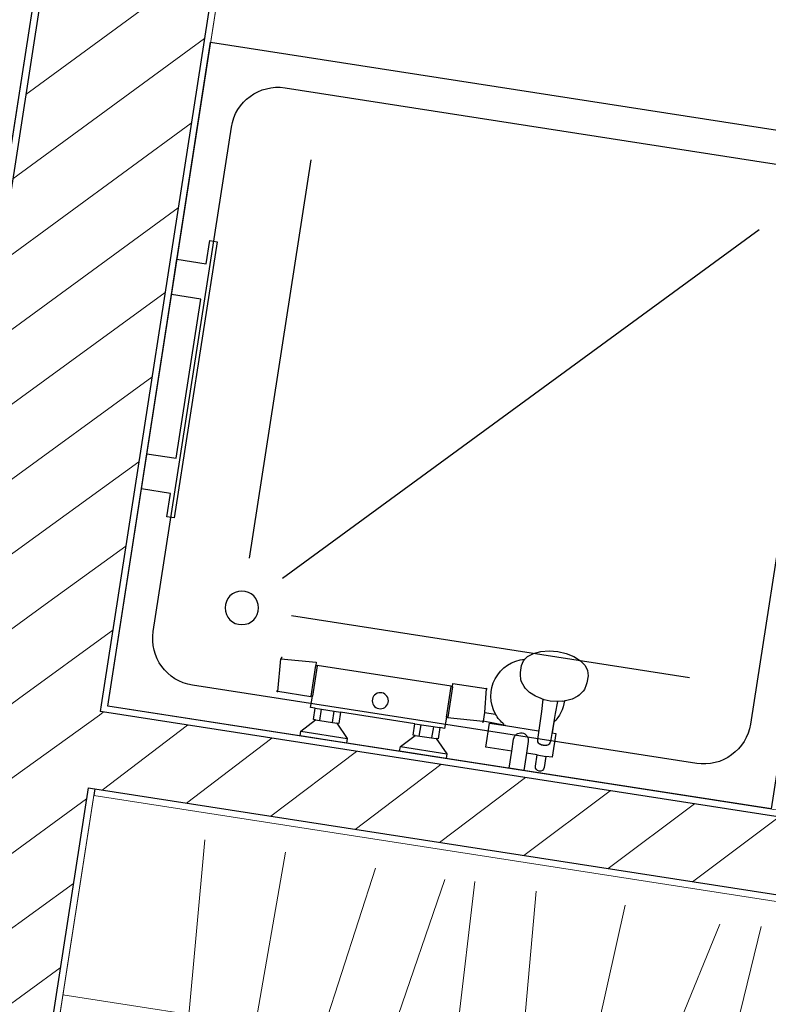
# Model space of a CAD drawing. Header units: metres. Extents: x 5509548 to 5517943, y 5680530 to 5684871.
# Tile 112 of 124: x 5516185.07 to 5516186.19, y 5683289.36 to 5683290.83. Entities that reach past the tile are written whole.
import ezdxf

# ---------------------------------------------------------------- set-up
doc = ezdxf.new("R2010")
doc.units = ezdxf.units.M
for name, color, linetype in [('Nowe_A-Meble-Kuchnia', 7, 'CONTINUOUS'), ('Nowe_A-Meble-Sypialnia', 7, 'CONTINUOUS'), ('Nowe_A-Ściany-Działowe', 7, 'CONTINUOUS'), ('Nowe_A-Ściany-Wewnętrzne', 7, 'CONTINUOUS')]:
    doc.layers.add(name, color=color, linetype=linetype)
for name, color, linetype, lineweight in [('Nowe_A-Meble-Kuchnia_Nr_pióra__22', 8, 'CONTINUOUS', 25), ('Nowe_A-Meble-Sypialnia_Nr_pióra__4', 7, 'CONTINUOUS', 13), ('Nowe_A-Ściany-Działowe_Nr_pióra__27', 7, 'CONTINUOUS', 25), ('Nowe_A-Ściany-Działowe_Nr_pióra__47', 7, 'CONTINUOUS', 15), ('Nowe_A-Ściany-Wewnętrzne_Nr_pióra__27', 7, 'CONTINUOUS', 25), ('Nowe_A-Ściany-Wewnętrzne_Nr_pióra__47', 7, 'CONTINUOUS', 15)]:
    doc.layers.add(name, color=color, linetype=linetype, lineweight=lineweight)
doc.layers.add('Nowe_A-Strefy-Parter_Nr_pióra__94', color=7, linetype='CONTINUOUS', lineweight=13, true_color=0xe4ad2c)
pattern_1 = [(45, (0, 0), (-63.63960862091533, 63.63960862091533), [])]
pattern_2 = [(0, (0, 0), (0, 86.60254037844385), [0, -50]), (0, (25, 43.30126941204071), (0, 86.60254037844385), [0, -50])]

# ---------------------------------------------------------------- blocks, each defined once
blk = doc.blocks.new('Ściana_55', base_point=(72005.07224493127, -112527.5958496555))
at = {"layer": 'Nowe_A-Ściany-Działowe', "linetype": 'Continuous', "lineweight": 0, "true_color": 0x000000}
h = blk.add_hatch(dxfattribs=at)
h.set_pattern_fill('Bloczki_ceramiczne', color=18, style=0, pattern_type=2)
h.set_pattern_definition(pattern_1)
h.paths.add_polyline_path([(72140.07224493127, -112652.5958496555), (72140.07224493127, -112537.5958496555), (72130.07224493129, -112537.5958496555), (72130.07224493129, -112652.5958496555)])
h = blk.add_hatch(dxfattribs=at)
h.set_pattern_fill('Tynk', color=18, style=0, pattern_type=2)
h.set_pattern_definition(pattern_2)
h.paths.add_polyline_path([(74540.07224493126, -112527.5958496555), (72140.07224493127, -112527.5958496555), (72140.07224493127, -112537.5958496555), (74540.07224493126, -112537.5958496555)])
h = blk.add_hatch(dxfattribs=at)
h.set_pattern_fill('Bloczki_ceramiczne', color=18, style=0, pattern_type=2)
h.set_pattern_definition(pattern_1)
h.paths.add_polyline_path([(74540.07224493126, -112537.5958496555), (72140.07224493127, -112537.5958496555), (72140.07224493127, -112652.5958496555), (74540.07224493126, -112652.5958496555)])
h = blk.add_hatch(dxfattribs=at)
h.set_pattern_fill('Tynk', color=18, style=0, pattern_type=2)
h.set_pattern_definition(pattern_2)
h.paths.add_polyline_path([(74540.07224493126, -112527.5958496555), (74540.07224493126, -112537.5958496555), (74550.07224493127, -112537.5958496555), (74550.07224493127, -112527.5958496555)])
h = blk.add_hatch(dxfattribs=at)
h.set_pattern_fill('Bloczki_ceramiczne', color=18, style=0, pattern_type=2)
h.set_pattern_definition(pattern_1)
h.paths.add_polyline_path([(74540.07224493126, -112537.5958496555), (74540.07224493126, -112652.5958496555), (74550.07224493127, -112652.5958496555), (74550.07224493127, -112537.5958496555)])
h = blk.add_hatch(dxfattribs=at)
h.set_pattern_fill('Tynk', color=18, style=0, pattern_type=2)
h.set_pattern_definition(pattern_2)
h.paths.add_polyline_path([(72140.07224493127, -112662.5958496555), (74540.07224493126, -112662.5958496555), (74540.07224493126, -112652.5958496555), (72140.07224493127, -112652.5958496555)])
at = {"layer": 'Nowe_A-Ściany-Działowe_Nr_pióra__27', "color": 7, "linetype": 'Continuous', "lineweight": 25}
for p, q in [((74540.07224493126, -112537.5958496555), (72140.07224493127, -112537.5958496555)), ((74550.07224493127, -112537.5958496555), (74540.07224493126, -112537.5958496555)), ((74550.07224493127, -112537.5958496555), (74550.07224493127, -112527.5958496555)), ((72140.07224493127, -112652.5958496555), (74540.07224493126, -112652.5958496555)), ((74540.07224493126, -112652.5958496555), (74550.07224493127, -112652.5958496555))]:
    blk.add_line(p, q, dxfattribs=at)
at = {"layer": 'Nowe_A-Ściany-Działowe_Nr_pióra__27', "color": 7, "linetype": 'Continuous', "lineweight": 25, "flags": 128}
blk.add_lwpolyline([(72140.07224493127, -112652.5958496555), (72140.07224493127, -112662.5958496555)], dxfattribs=at)
at = {"layer": 'Nowe_A-Ściany-Działowe_Nr_pióra__47', "color": 7, "linetype": 'Continuous', "lineweight": 15}
blk.add_line((74550.07224493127, -112527.5958496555), (74540.07224493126, -112527.5958496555), dxfattribs=at)
at = {"layer": 'Nowe_A-Ściany-Działowe_Nr_pióra__47', "color": 7, "linetype": 'Continuous', "lineweight": 15, "flags": 128}
for points in [[(74540.07224493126, -112527.5958496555), (72140.07224493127, -112527.5958496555)], [(72140.07224493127, -112662.5958496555), (74540.07224493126, -112662.5958496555)]]:
    blk.add_lwpolyline(points, dxfattribs=at)
at = {"layer": 'Nowe_A-Ściany-Wewnętrzne_Nr_pióra__27', "color": 7, "linetype": 'Continuous', "lineweight": 25}
for p, q in [((72140.07224493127, -112537.5958496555), (72130.07224493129, -112537.5958496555)), ((72130.07224493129, -112652.5958496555), (72140.07224493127, -112652.5958496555))]:
    blk.add_line(p, q, dxfattribs=at)
blk = doc.blocks.new('Ściana_57', base_point=(72005.07224493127, -117042.597843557))
at = {"layer": 'Nowe_A-Ściany-Wewnętrzne', "linetype": 'Continuous', "lineweight": 0, "true_color": 0x000000}
h = blk.add_hatch(dxfattribs=at)
h.set_pattern_fill('Tynk', color=18, style=0, pattern_type=2)
h.set_pattern_definition(pattern_2)
h.paths.add_polyline_path([(71880.07224493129, -112262.5903842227), (71880.07224493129, -109677.5958496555), (71870.07224493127, -109677.5958496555), (71870.07224493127, -112262.5903842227)])
h = blk.add_hatch(dxfattribs=at)
h.set_pattern_fill('Bloczki_ceramiczne', color=18, style=0, pattern_type=2)
h.set_pattern_definition(pattern_1)
h.paths.add_polyline_path([(72130.07224493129, -112272.5903842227), (72130.07224493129, -109677.5958496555), (71880.07224493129, -109677.5958496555), (71880.07224493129, -112272.5903842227)])
h = blk.add_hatch(dxfattribs=at)
h.set_pattern_fill('Tynk', color=18, style=0, pattern_type=2)
h.set_pattern_definition(pattern_2)
h.paths.add_polyline_path([(72140.07224493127, -112527.5958496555), (72140.07224493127, -109677.5958496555), (72130.07224493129, -109677.5958496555), (72130.07224493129, -112527.5958496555)])
h = blk.add_hatch(dxfattribs=at)
h.set_pattern_fill('Bloczki_ceramiczne', color=18, style=0, pattern_type=2)
h.set_pattern_definition(pattern_1)
h.paths.add_polyline_path([(72130.07224493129, -112387.5903842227), (72130.07224493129, -112272.5903842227), (71880.07224493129, -112272.5903842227), (71880.07224493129, -112387.5903842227)])
h = blk.add_hatch(dxfattribs=at)
h.set_pattern_fill('Bloczki_ceramiczne', color=18, style=0, pattern_type=2)
h.set_pattern_definition(pattern_1)
h.paths.add_polyline_path([(72130.07224493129, -112537.5958496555), (72130.07224493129, -112387.5903842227), (71880.07224493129, -112387.5903842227), (71880.07224493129, -112537.5958496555)])
h = blk.add_hatch(dxfattribs=at)
h.set_pattern_fill('Bloczki_ceramiczne', color=18, style=0, pattern_type=2)
h.set_pattern_definition(pattern_1)
h.paths.add_polyline_path([(72130.07224493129, -112652.5958496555), (72130.07224493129, -112537.5958496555), (71880.07224493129, -112537.5958496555), (71880.07224493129, -112652.5958496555)])
h = blk.add_hatch(dxfattribs=at)
h.set_pattern_fill('Tynk', color=18, style=0, pattern_type=2)
h.set_pattern_definition(pattern_2)
h.paths.add_polyline_path([(72140.07224493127, -112537.5958496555), (72140.07224493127, -112527.5958496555), (72130.07224493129, -112527.5958496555), (72130.07224493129, -112537.5958496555)])
h = blk.add_hatch(dxfattribs=at)
h.set_pattern_fill('Bloczki_ceramiczne', color=18, style=0, pattern_type=2)
h.set_pattern_definition(pattern_1)
h.paths.add_polyline_path([(71880.07224493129, -112652.5958496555), (71880.07224493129, -116907.597843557), (72130.07224493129, -116907.597843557), (72130.07224493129, -112652.5958496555)])
h = blk.add_hatch(dxfattribs=at)
h.set_pattern_fill('Tynk', color=18, style=0, pattern_type=2)
h.set_pattern_definition(pattern_2)
h.paths.add_polyline_path([(72130.07224493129, -112652.5958496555), (72130.07224493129, -116907.597843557), (72140.07224493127, -116907.597843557), (72140.07224493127, -112652.5958496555)])
at = {"layer": 'Nowe_A-Ściany-Wewnętrzne_Nr_pióra__27', "color": 7, "linetype": 'Continuous', "lineweight": 25}
for p, q in [((71880.07224493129, -109677.5958496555), (71880.07224493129, -112272.5903842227)), ((72130.07224493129, -109677.5958496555), (72130.07224493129, -112527.5958496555)), ((72130.07224493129, -112527.5958496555), (72130.07224493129, -112537.5958496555)), ((72140.07224493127, -112537.5958496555), (72130.07224493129, -112537.5958496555)), ((72130.07224493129, -112652.5958496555), (72140.07224493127, -112652.5958496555)), ((72130.07224493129, -112652.5958496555), (72130.07224493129, -116907.597843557))]:
    blk.add_line(p, q, dxfattribs=at)
at = {"layer": 'Nowe_A-Ściany-Wewnętrzne_Nr_pióra__47', "color": 7, "linetype": 'Continuous', "lineweight": 15, "flags": 128}
for points in [[(71870.07224493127, -109677.5958496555), (71870.07224493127, -112262.5903842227)], [(72140.07224493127, -112527.5958496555), (72140.07224493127, -109677.5958496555)], [(72140.07224493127, -116907.597843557), (72140.07224493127, -112652.5958496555)]]:
    blk.add_lwpolyline(points, dxfattribs=at)
blk = doc.blocks.new('Kabina prysznicowa 27')
at = {"layer": 'Nowe_A-Meble-Kuchnia_Nr_pióra__22', "color": 8, "linetype": 'Continuous', "lineweight": 25}
for p, q in [((-210, 493), (-140, 493)), ((-59.99999999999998, 493), (10.00000000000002, 493)), ((-191, 473), (-159, 473)), ((-184.5, 473), (-184.5, 456)), ((-165.5, 473), (-165.5, 456)), ((-40.99999999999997, 473), (-8.99999999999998, 473)), ((-34.49999999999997, 473), (-34.49999999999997, 456)), ((-15.49999999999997, 473), (-15.49999999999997, 456)), ((105, 474), (105, 456)), ((127, 456), (127, 474)), ((127, 456), (127, 474)), ((143.5000000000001, 474), (156.5, 474)), ((-194, 456), (-156, 456)), ((-43.99999999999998, 456), (-5.999999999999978, 456)), ((140.9378221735, 454.34494316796), (142.0502525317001, 455.65886058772)), ((142.0502525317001, 455.65886058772), (143.5000000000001, 456.66706488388)), ((143.5000000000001, 456.66706488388), (144.9851426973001, 457.22459484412)), ((145.0000000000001, 457.23799654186), (144.9851426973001, 457.22459484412)), ((147.4118095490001, 458.41237127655), (145.0000000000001, 457.23799654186)), ((145.0000000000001, 457.23017234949), (145.1882666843, 457.30084859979)), ((145.1882666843, 457.30084859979), (147.0000000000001, 457.51702042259)), ((147.0000000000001, 457.51702042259), (153, 457.51702042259)), ((150, 458.81292862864), (147.4118095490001, 458.41237127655)), ((152.588190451, 458.41237127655), (150, 458.81292862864)), ((155, 457.23799654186), (152.588190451, 458.41237127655)), ((153, 457.51702042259), (154.8117333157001, 457.30084859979)), ((154.8117333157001, 457.30084859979), (155, 457.23017234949)), ((155, 457.23799654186), (155.0148573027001, 457.22459484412)), ((155.0148573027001, 457.22459484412), (156.5, 456.66706488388)), ((156.5, 456.66706488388), (157.9497474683, 455.65886058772)), ((157.9497474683, 455.65886058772), (159.0621778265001, 454.34494316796)), ((380, 450), (-380, 450)), ((139.5, 408.93236190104), (140, 451.17286591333)), ((140, 451.17286591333), (140.238519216, 452.8148539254)), ((140.238519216, 452.8148539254), (140.9378221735, 454.34494316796)), ((159.0621778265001, 454.34494316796), (159.761480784, 452.8148539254)), ((159.761480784, 452.8148539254), (160, 451.17286591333)), ((160.5, 408.93236190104), (160, 451.17286591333)), ((-203, 439), (-203, 393)), ((-201, 393), (-201, 439)), ((1.000000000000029, 439), (1.000000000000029, 392.8177801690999)), ((3.00000000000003, 393), (3.00000000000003, 439)), ((56.00000010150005, 423.5), (56.00000010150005, 436.5)), ((89.95827579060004, 438), (139.84407305, 438)), ((138.9890542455, 390.7238368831), (139.5, 408.93236190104)), ((161.0109457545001, 390.7238368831), (160.5, 408.93236190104)), ((117.7512626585, 383.6300673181), (110.5035243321, 378.2123875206)), ((127.1966991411, 387.7871992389), (117.7512626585, 383.6300673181)), ((132.3743686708, 389.1522991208), (127.1966991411, 387.7871992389)), ((140.8763018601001, 391.1722150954), (132.3743686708, 389.1522991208)), ((150, 391.8611708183), (140.8763018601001, 391.1722150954)), ((159.1236981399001, 391.1722150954), (150, 391.8611708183)), ((167.6256313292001, 389.1522991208), (159.1236981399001, 391.1722150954)), ((167.6256313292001, 389.1522991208), (170.9627191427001, 388.2724712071)), ((-450, 380), (-450, -380)), ((102.1974055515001, 366.9714635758), (100.5111126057, 359.6247142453)), ((103.6448515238, 369.7124646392), (102.1974055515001, 366.9714635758)), ((108.4391108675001, 376.3512482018), (103.6448515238, 369.7124646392)), ((110.5035243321, 378.2123875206), (108.4391108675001, 376.3512482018)), ((450, -380), (450, 380)), ((100.5111126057, 359.6247142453), (100, 356.4445319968)), ((100, 356.4445319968), (100, 345.7955554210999)), ((100, 345.7955554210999), (101.7037086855, 338.3729301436)), ((101.7037086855, 338.3729301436), (103.4147567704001, 336.0035802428)), ((-249.9999999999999, 324.9999999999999), (350, 324.9999999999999)), ((-271.9669914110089, 271.9669914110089), (350, -350)), ((-324.9999999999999, 249.9999999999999), (-324.9999999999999, -350)), ((-380, -450), (380, -450))]:
    blk.add_line(p, q, dxfattribs=at)
at = {"layer": 'Nowe_A-Meble-Kuchnia_Nr_pióra__22', "color": 8, "linetype": 'Continuous', "lineweight": 25, "flags": 128}
for points in [[(-500, 500), (-500, -500), (500, -500), (500, 500)], [(-445, -208), (-445, 208), (-456, 208), (-456, 173.0000000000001), (-500, 173.0000000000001), (-500, 120.0000000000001), (-456, 120.0000000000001), (-456, -120), (-500, -120), (-500, -173), (-456, -173), (-456, -208)]]:
    blk.add_lwpolyline(points, close=True, dxfattribs=at)
blk.add_lwpolyline([(-256.0000001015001, 391.0808498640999, 0.414213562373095), (-253.0000000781, 388.0808498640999), (-203, 388.0808502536), (-203, 393), (-201, 393), (-201, 392.8177801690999), (-201, 392.205323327), (-201, 392), (1.000000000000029, 392), (1.000000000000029, 392.205323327), (1.000000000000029, 392.8177801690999), (1.000000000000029, 393), (3.00000000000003, 393), (3.00000000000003, 388.0808502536), (53.00000007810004, 388.0808498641, 0.414213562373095), (56.00000010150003, 391.0808498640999), (56.00000010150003, 423.5), (72.72210535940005, 423.5, 0.5479754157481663), (103.4147567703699, 336.0035802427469), (106.6987298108, 331.4561445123), (114.6446609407, 325.5165660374), (125, 320.9589671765), (137.0590477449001, 318.09394076), (150, 317.1167336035), (162.9409522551, 318.09394076), (175.0000000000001, 320.9589671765), (185.3553390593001, 325.5165660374), (193.3012701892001, 331.4561445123), (198.2962913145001, 338.3729301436), (200.0000000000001, 345.7955554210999), (200.0000000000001, 356.4445319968), (199.4888873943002, 359.6247142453), (197.8025944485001, 366.9714635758), (196.3551484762, 369.7124646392), (191.5608891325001, 376.3512482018), (189.4964756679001, 378.2123875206), (182.2487373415, 383.6300673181), (172.8033008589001, 387.7871992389), (170.9627191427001, 388.2724712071, 0.1661880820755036), (160.3441951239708, 422.0949148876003), (160.15592695, 438), (166, 438), (166, 474), (156.5, 474), (156.5, 490.999359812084, 0.9999999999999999), (143.5, 490.999359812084), (143.5, 474), (127, 474), (127, 499.9999999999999), (105, 499.9999999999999), (105, 474), (66.00000000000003, 474), (66.00000000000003, 438), (89.95827579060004, 438, 0.01370868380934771), (87.34215826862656, 436.5000000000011), (56.00000010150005, 436.5), (56.00000010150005, 436.94948881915, 0.414213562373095), (53.00000008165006, 439.9494888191), (3.00000000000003, 439.94948848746), (3.00000000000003, 439), (1.000000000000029, 439), (1.000000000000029, 456), (-5.999999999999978, 456), (-5.999999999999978, 473), (-8.99999999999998, 473), (10.00000000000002, 493), (10.00000000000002, 500), (-59.99999999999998, 500), (-59.99999999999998, 493), (-40.99999999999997, 473), (-43.99999999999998, 473), (-43.99999999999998, 456), (-156, 456), (-156, 473), (-159, 473), (-140, 493), (-140, 500), (-210, 500), (-210, 493), (-191, 473), (-194, 473), (-194, 456), (-201, 456), (-201, 439), (-203, 439), (-203, 439.94948848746), (-253.0000000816, 439.94948881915, 0.414213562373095), (-256.00000010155, 436.9494888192)], format="xyb", close=True, dxfattribs=at)
at = {"layer": 'Nowe_A-Meble-Kuchnia_Nr_pióra__22', "color": 8, "linetype": 'Continuous', "lineweight": 25}
for centre, radius in [((-99.99999999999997, 430), 12), ((-324.9999999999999, 324.9999999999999), 25)]:
    blk.add_circle(centre, radius, dxfattribs=at)
for centre, radius, start, end in [((116, 456), 11, 180, 0), ((-380, 380.0000000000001), 70, 90, 180), ((380.0000000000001, 380), 70, 0, 90), ((116, 389.5498356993), 55.00536174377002, 121.3994123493, 141.8869173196), ((-380.0000000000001, -380), 70, 180, 270), ((380, -380.0000000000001), 70, 270, 0)]:
    blk.add_arc(centre, radius, start, end, dxfattribs=at)
blk = doc.blocks.new('Garderoba modularna 27_9')
at = {"layer": 'Nowe_A-Meble-Sypialnia_Nr_pióra__4', "color": 7, "linetype": 'Continuous', "lineweight": 13}
for p, q in [((1210.000000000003, 20), (1210.000000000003, 599.9999999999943)), ((1331.109834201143, 40.08775538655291), (1288.890165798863, 559.9122446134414)), ((1431.968057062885, 40.15888610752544), (1388.031942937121, 559.8411138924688)), ((1627.256204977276, 39.80349081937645), (1592.74379502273, 560.1965091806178)), ((1692.981523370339, 39.78783377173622), (1727.018476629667, 560.2121662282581)), ((1800.388735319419, 39.40908766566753), (1819.611264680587, 560.5909123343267)), ((2051.155886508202, 42.50011066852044), (1968.844113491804, 557.4998893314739)), ((2115.159383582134, 39.28294884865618), (2104.840616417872, 560.7170511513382)), ((2193.247647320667, 39.77056530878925), (2226.752352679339, 560.2294346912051)), ((1570.595913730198, 46.37008212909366), (1449.404086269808, 553.6299178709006)), ((1955.88331985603, 43.30032925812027), (1864.116680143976, 556.6996707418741)), ((1210.000000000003, 299.9999999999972), (2400.000000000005, 299.9999999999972)), ((0, 20), (2400.000000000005, 20)), ((1200.000000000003, 0), (1200.000000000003, 20))]:
    blk.add_line(p, q, dxfattribs=at)
at = {"layer": 'Nowe_A-Meble-Sypialnia_Nr_pióra__4', "color": 7, "linetype": 'Continuous', "lineweight": 13, "flags": 128}
blk.add_lwpolyline([(0, 0), (2400.000000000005, 0), (2400.000000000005, 599.9999999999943), (0, 599.9999999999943)], close=True, dxfattribs=at)

msp = doc.modelspace()

# ---------------------------------------------------------------- linework, layer by layer
at = {"layer": 'Nowe_A-Strefy-Parter_Nr_pióra__94', "color": 42, "linetype": 'Continuous', "lineweight": 13, "true_color": 0xe4ad2c, "flags": 128}
for points in [[(5516184.027163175, 5683292.871088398), (5516183.891525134, 5683291.996550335), (5516182.703746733, 5683292.180770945), (5516182.519796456, 5683290.994957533), (5516182.660160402, 5683290.973183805), (5516182.583528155, 5683290.479090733), (5516184.317764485, 5683290.210116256), (5516184.394396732, 5683290.704209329), (5516185.056480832, 5683290.601522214), (5516185.376036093, 5683292.661882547)], [(5516188.014490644, 5683292.252666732), (5516186.011968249, 5683292.563251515), (5516185.924857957, 5683292.001600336), (5516185.555735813, 5683292.058849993), (5516185.206042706, 5683289.80417328), (5516187.577687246, 5683289.436338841)], [(5516187.556996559, 5683289.302933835), (5516185.185352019, 5683289.670768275), (5516184.534744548, 5683285.475920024), (5516186.906389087, 5683285.108085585)]]:
    msp.add_lwpolyline(points, close=True, dxfattribs=at)

# ---------------------------------------------------------------- block references
at = {"layer": 'Nowe_A-Meble-Kuchnia', "color": 7, "linetype": 'Continuous', "lineweight": 13, "xscale": -0.001, "yscale": 0.001, "rotation": 171.1838518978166}
msp.add_blockref('Kabina prysznicowa 27', (5516185.776767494, 5683290.221633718), dxfattribs=at)
at = {"layer": 'Nowe_A-Meble-Sypialnia', "color": 7, "linetype": 'Continuous', "lineweight": 13, "xscale": -0.001, "yscale": 0.001, "rotation": 351.1838518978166}
msp.add_blockref('Garderoba modularna 27_9', (5516187.465037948, 5683288.7100227), dxfattribs=at)
at = {"layer": 'Nowe_A-Ściany-Działowe', "color": 7, "lineweight": 25, "xscale": 0.001, "yscale": 0.001, "zscale": 0.001, "rotation": 351.1838518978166}
msp.add_blockref('Ściana_55', (5516185.0726377, 5683289.824863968), dxfattribs=at)
at = {"layer": 'Nowe_A-Ściany-Wewnętrzne', "color": 7, "lineweight": 25, "xscale": 0.001, "yscale": 0.001, "zscale": 0.001, "rotation": 351.1838518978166}
msp.add_blockref('Ściana_57', (5516184.380648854, 5683285.363205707), dxfattribs=at)

doc.saveas('drawing.dxf')
